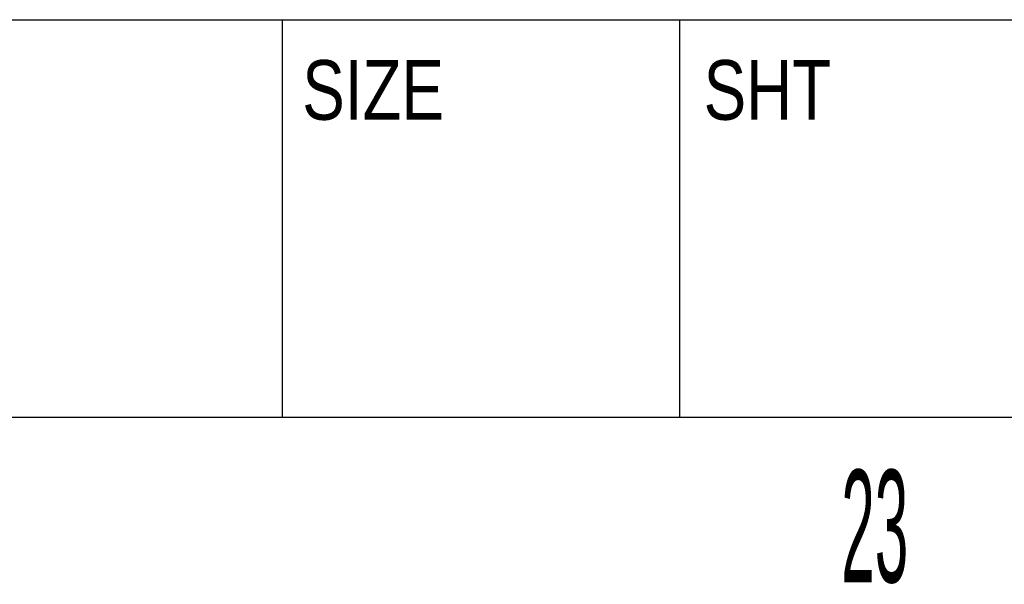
# Model space of a CAD drawing. Header units: millimetres. Extents: x 0 to 3401, y -1 to 1189.
# Tile 13 of 40: x 1586 to 1621, y 26 to 46. Entities that reach past the tile are written whole.
import ezdxf

# ---------------------------------------------------------------- set-up
doc = ezdxf.new("R2010")
doc.units = ezdxf.units.MM
doc.header["$LTSCALE"] = 65.395
doc.layers.get('0').update_dxf_attribs({"linetype": 'CONTINUOUS'})
doc.styles.get("Standard").update_dxf_attribs({"font": 'txt', "width": 0.8})
doc.styles.add('TEXTSTYLE_2', font='txt', dxfattribs={"width": 0.4})

msp = doc.modelspace()

# ---------------------------------------------------------------- linework, layer by layer
at = {"linetype": 'Continuous'}
for p, q in [((1503.849, 46.01), (1652.342, 46.01)), ((1595.773, 31.868), (1595.773, 46.01)), ((1609.915, 31.868), (1609.915, 46.01)), ((1503.849, 31.868), (1652.342, 31.868))]:
    msp.add_line(p, q, dxfattribs=at)
at = {"color": 6, "linetype": 'Continuous'}
msp.add_line((25.996, 31.868), (1625.258, 31.868), dxfattribs=at)

# ---------------------------------------------------------------- texts
at = {"linetype": 'Continuous', "char_height": 2.1213, "attachment_point": 1, "line_spacing_factor": 0.9}
for s, insert, width in [('SIZE', (1596.477, 44.571), 9.31866), ('SHT', (1610.757, 44.571), 7.72767)]:
    msp.add_mtext(s, dxfattribs=dict(at, insert=insert, width=width))
at = {"linetype": 'Continuous', "insert": (1615.657, 29.99), "char_height": 3.9994, "width": 8.99864, "attachment_point": 1, "line_spacing_factor": 0.9, "style": 'TEXTSTYLE_2'}
msp.add_mtext('23', dxfattribs=at)

doc.saveas('drawing.dxf')
